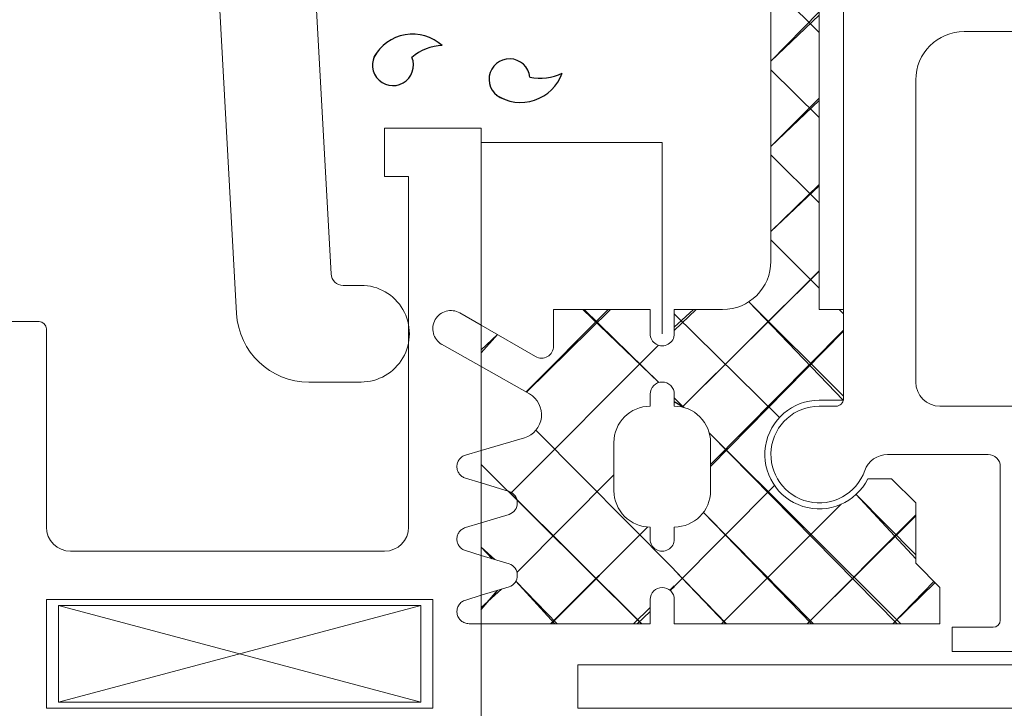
# Model space of a CAD drawing. Header units: inches. Extents: x -647532 to 3008597, y -136987 to 2557681.
# Tile 143 of 153: x 50072 to 50113, y 52522 to 52551. Entities that reach past the tile are written whole.
import ezdxf

# ---------------------------------------------------------------- set-up
doc = ezdxf.new("R2010")
doc.units = ezdxf.units.IN
doc.header["$MEASUREMENT"] = 0
doc.linetypes.add('BIAL-IT1I-KGD-001-IN-DWG-141 LEVEL 2 - OVERALL FIRE EXIT PLAN$0$HIDDEN', pattern=[9.524999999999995, 6.349999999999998, -3.174999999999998])
doc.layers.add('ARCH', color=8, linetype='Continuous')
doc.layers.add('YD-EXTERNAL 1', color=8, linetype='Continuous', lineweight=5)

# ---------------------------------------------------------------- blocks, each defined once
blk = doc.blocks.new('BIAL-IT1I-KGD-001-IN-DWG-141 LEVEL 2 - OVERALL FIRE EXIT PLAN$0$TYPE 2')
at = {"lineweight": -3, "ltscale": 1000}
h = blk.add_hatch(dxfattribs=at)
h.set_pattern_fill('ANSI37', color=256, scale=20, angle=-90.00000000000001, style=0)
h.set_pattern_definition([(315, (-27377983.44784665, 26829446.45019761), (1.767766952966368, 1.767766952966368), []), (44.99999999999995, (-27377983.44784665, 26829446.45019761), (-1.767766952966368, 1.767766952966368), [])])
edge = h.paths.add_edge_path()
edge.add_line((63.5001831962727, 124.5619116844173), (64.50018314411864, 124.5619116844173))
edge.add_ellipse((64.50018314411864, 125.0619116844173), major_axis=(0.3535533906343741, -0.3535533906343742), ratio=0.9999999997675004, start_angle=314.9999999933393, end_angle=494.9999999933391)
edge.add_line((64.50018314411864, 125.5619116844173), (67.00018314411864, 125.5619116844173))
edge.add_ellipse((67.00018314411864, 125.0619116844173), major_axis=(0.3535533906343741, -0.3535533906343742), ratio=0.9999999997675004, start_angle=134.9999999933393, end_angle=314.9999999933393)
edge.add_line((67.00018314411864, 124.5619116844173), (67.50018313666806, 124.5619116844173))
edge.add_ellipse((69.00018313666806, 124.5619116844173), major_axis=(1.060660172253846, 1.060660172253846), ratio=0.9999999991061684, start_angle=134.9999999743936, end_angle=225.0000000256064)
edge.add_line((69.00018313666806, 123.0619116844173), (71.00018313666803, 123.0619116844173))
edge.add_ellipse((71.00018313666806, 124.5619116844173), major_axis=(1.060660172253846, -1.060660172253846), ratio=0.999999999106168, start_angle=314.9999999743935, end_angle=405.0000000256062)
edge.add_line((72.50018313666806, 124.5619116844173), (73.00018314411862, 124.5619116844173))
edge.add_ellipse((73.00018314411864, 125.0619116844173), major_axis=(0.3535533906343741, -0.3535533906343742), ratio=0.9999999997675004, start_angle=314.9999999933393, end_angle=494.9999999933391)
edge.add_line((73.00018314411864, 125.5619116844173), (75.50018313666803, 125.5619116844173))
edge.add_ellipse((75.50018313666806, 125.0619116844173), major_axis=(0.3535533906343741, -0.3535533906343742), ratio=0.9999999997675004, start_angle=134.9999999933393, end_angle=314.9999999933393)
edge.add_line((75.50018313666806, 124.5619116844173), (76.50018313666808, 124.5619116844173))
edge.add_line((76.50018313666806, 124.5619116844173), (76.50018312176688, 120.5619116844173))
edge.add_line((76.5001831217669, 120.5619116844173), (74.98688907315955, 120.5619116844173))
edge.add_ellipse((74.98688907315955, 120.0619116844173), major_axis=(0.3535533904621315, -0.3535533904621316), ratio=1, start_angle=135, end_angle=255.0000000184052)
edge.add_line((74.55387637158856, 119.8119116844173), (75.85291448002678, 117.5619116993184))
edge.add_line((75.85291448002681, 117.5619116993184), (74.1431920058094, 117.5619116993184))
edge.add_line((74.1431920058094, 117.5619116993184), (73.02505196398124, 119.545249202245))
edge.add_ellipse((72.14896168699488, 119.0631021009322), major_axis=(0.7071067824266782, -0.7071067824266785), ratio=0.9999999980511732, start_angle=73.82572674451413, end_angle=209.2398824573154)
edge.add_line((71.18655439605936, 119.334712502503), (70.66745572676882, 117.5619116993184))
edge.add_line((70.66745572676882, 117.5619116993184), (69.3259736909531, 117.5619116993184))
edge.add_line((69.3259736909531, 117.5619116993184), (68.98239804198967, 118.6940810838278))
edge.add_ellipse((68.50018309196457, 118.5619117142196), major_axis=(0.3535533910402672, 0.3535533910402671), ratio=0.9999999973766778, start_angle=-29.67233578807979, end_angle=119.6723666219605)
edge.add_line((68.01796807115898, 118.6940808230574), (67.67439251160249, 117.5619116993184))
edge.add_line((67.67439251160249, 117.5619116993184), (66.32597370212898, 117.5619116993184))
edge.add_line((66.32597370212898, 117.5619116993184), (65.9823981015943, 118.6940809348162))
edge.add_ellipse((65.50018311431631, 118.561911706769), major_axis=(0.3535533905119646, 0.3535533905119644), ratio=0.999999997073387, start_angle=-29.67235256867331, end_angle=119.6723608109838)
edge.add_line((65.01796810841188, 118.6940808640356), (64.67439251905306, 117.5619116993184))
edge.add_line((64.67439251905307, 117.5619116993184), (63.5001831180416, 117.5619116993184))
edge.add_line((63.5001831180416, 117.5619116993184), (63.50018319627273, 124.5619116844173))
edge = h.paths.add_edge_path()
edge.add_line((63.5001831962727, 136.5619116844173), (65.0001831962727, 136.5619116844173))
edge.add_line((65.0001831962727, 136.5619116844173), (66.0001831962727, 135.5619116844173))
edge.add_line((66.0001831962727, 135.5619116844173), (68.5001831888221, 135.5619116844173))
edge.add_line((68.50018318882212, 135.5619116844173), (69.50018318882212, 134.5619116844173))
edge.add_line((69.50018318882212, 134.5619116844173), (69.50018318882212, 133.577283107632))
edge.add_ellipse((70.50018317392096, 131.5617186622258), major_axis=(1.590990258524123, -1.590990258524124), ratio=0.9999999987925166, start_angle=161.3877995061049, end_angle=405.0000000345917)
edge.add_line((72.75018317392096, 131.5617186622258), (72.75018317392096, 132.5617186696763))
edge.add_line((72.75018317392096, 132.5617186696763), (76.50018317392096, 132.5617186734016))
edge.add_line((76.50018317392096, 132.5617186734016), (76.50018317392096, 131.5617186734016))
edge.add_line((76.50018317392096, 131.5617186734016), (91.50018322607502, 131.5617186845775))
edge.add_ellipse((91.50018322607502, 130.0617186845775), major_axis=(1.060660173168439, -1.06066017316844), ratio=0.9999999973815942, start_angle=44.9999997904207, end_angle=134.9999999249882, ccw=False)
edge.add_line((93.00018322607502, 130.0617186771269), (93.0001832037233, 124.0617186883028))
edge.add_ellipse((94.00018320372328, 124.0617186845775), major_axis=(0.7071067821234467, 0.7071067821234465), ratio=0.9999999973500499, start_angle=134.9999999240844, end_angle=225.000000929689)
edge.add_line((94.00018321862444, 123.0617186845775), (94.00018323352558, 114.5617186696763))
edge.add_ellipse((94.0001832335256, 114.0617186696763), major_axis=(0.3535533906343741, -0.3535533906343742), ratio=0.9999999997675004, start_angle=134.9999999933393, end_angle=314.9999999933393)
edge.add_line((94.0001832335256, 113.5617186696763), (97.0001831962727, 113.5617186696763))
edge.add_ellipse((97.0001831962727, 115.5617186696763), major_axis=(1.414213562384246, -1.414213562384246), ratio=0.999999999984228, start_angle=314.9999999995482, end_angle=404.9999997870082)
edge.add_line((99.0001831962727, 115.5617186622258), (99.00018320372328, 117.5617187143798))
edge.add_line((99.00018320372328, 117.5617187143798), (97.00018320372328, 117.5617187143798))
edge.add_ellipse((97.00018320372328, 118.0617187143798), major_axis=(0.3535533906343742, 0.3535533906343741), ratio=0.9999999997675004, start_angle=45.000000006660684, end_angle=225.0000000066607, ccw=False)
edge.add_line((97.00018320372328, 118.5617187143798), (99.00018320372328, 118.5617187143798))
edge.add_line((99.00018320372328, 118.5617187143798), (99.00018320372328, 120.5617187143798))
edge.add_line((99.00018320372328, 120.5617187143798), (97.00018320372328, 120.5617187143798))
edge.add_ellipse((97.00018320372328, 121.0617187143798), major_axis=(0.3535533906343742, 0.3535533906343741), ratio=0.9999999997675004, start_angle=45.000000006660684, end_angle=225.0000000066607, ccw=False)
edge.add_line((97.00018320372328, 121.5617187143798), (99.00018320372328, 121.5617187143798))
edge.add_line((99.00018320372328, 121.5617187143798), (99.00018320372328, 122.5617187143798))
edge.add_ellipse((100.0001832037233, 122.5617187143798), major_axis=(0.7071067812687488, -0.7071067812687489), ratio=0.9999999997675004, start_angle=45.000000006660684, end_angle=225.0000000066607, ccw=False)
edge.add_line((101.0001832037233, 122.5617187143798), (101.0001832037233, 121.5617187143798))
edge.add_line((101.0001832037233, 121.5617187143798), (103.0001832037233, 121.5617187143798))
edge.add_ellipse((103.0001832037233, 121.0617187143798), major_axis=(0.3535533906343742, 0.3535533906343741), ratio=0.9999999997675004, start_angle=-134.9999999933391, end_angle=45.000000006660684, ccw=False)
edge.add_line((103.0001832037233, 120.5617187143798), (101.0001832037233, 120.5617187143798))
edge.add_line((101.0001832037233, 120.5617187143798), (101.0001832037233, 118.5617187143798))
edge.add_line((101.0001832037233, 118.5617187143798), (103.0001832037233, 118.5617187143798))
edge.add_ellipse((103.0001832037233, 118.0617187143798), major_axis=(0.3535533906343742, 0.3535533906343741), ratio=0.9999999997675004, start_angle=-134.9999999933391, end_angle=45.000000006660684, ccw=False)
edge.add_line((103.0001832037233, 117.5617187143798), (101.0001832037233, 117.5617187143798))
edge.add_line((101.0001832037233, 117.5617187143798), (101.0001832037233, 115.5617186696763))
edge.add_ellipse((103.0001832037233, 115.5617186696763), major_axis=(1.414213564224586, -1.414213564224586), ratio=0.9999999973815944, start_angle=225.0000000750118, end_angle=314.9999999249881)
edge.add_line((103.0001832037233, 113.5617186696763), (106.0001832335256, 113.5617186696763))
edge.add_ellipse((106.0001838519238, 114.0617186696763), major_axis=(0.3535533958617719, -0.353553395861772), ratio=0.999999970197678, start_angle=314.9999282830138, end_angle=495.0000734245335)
edge.add_line((106.0001832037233, 114.5617186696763), (106.0001831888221, 123.0617186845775))
edge.add_ellipse((106.0001832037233, 124.0617186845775), major_axis=(0.7071067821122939, 0.7071067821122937), ratio=0.9999999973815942, start_angle=224.9999992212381, end_angle=314.9999994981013)
edge.add_line((107.0001832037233, 124.0617186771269), (107.0001832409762, 130.0617186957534))
edge.add_ellipse((108.5001832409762, 130.0617186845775), major_axis=(1.060660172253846, -1.060660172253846), ratio=0.9999999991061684, start_angle=134.9999999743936, end_angle=224.9999995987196, ccw=False)
edge.add_line((108.5001832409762, 131.5617186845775), (123.5001832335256, 131.5617186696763))
edge.add_line((123.5001832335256, 131.5617186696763), (123.5001832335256, 132.5617186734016))
edge.add_line((123.5001832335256, 132.5617186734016), (127.2501832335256, 132.5617186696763))
edge.add_line((127.2501832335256, 132.5617186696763), (127.2501832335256, 131.5617186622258))
edge.add_ellipse((129.5001832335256, 131.5617186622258), major_axis=(1.590990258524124, 1.590990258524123), ratio=0.9999999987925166, start_angle=134.9999999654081, end_angle=378.612200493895)
edge.add_line((130.5001832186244, 133.577283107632), (130.5001832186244, 134.5619116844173))
edge.add_line((130.5001832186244, 134.5619116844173), (131.5001832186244, 135.5619116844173))
edge.add_line((131.5001832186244, 135.5619116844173), (134.0001832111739, 135.5619116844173))
edge.add_line((134.0001832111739, 135.5619116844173), (135.0001832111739, 136.5619116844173))
edge.add_line((135.0001832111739, 136.5619116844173), (136.5001832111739, 136.5619116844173))
edge.add_line((136.5001832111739, 136.5619116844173), (136.5001832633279, 125.5619116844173))
edge.add_line((136.5001832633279, 125.5619116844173), (135.5001832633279, 125.5619116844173))
edge.add_line((135.5001832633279, 125.5619116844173), (132.5001832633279, 125.5619116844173))
edge.add_ellipse((131.0001832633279, 125.5619116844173), major_axis=(1.060660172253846, 1.060660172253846), ratio=0.9999999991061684, start_angle=-45.00000002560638, end_angle=45.00000002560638)
edge.add_line((131.0001832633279, 127.0619116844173), (129.0001832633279, 127.0619116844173))
edge.add_ellipse((129.0001832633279, 125.5619116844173), major_axis=(1.060660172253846, -1.060660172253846), ratio=0.999999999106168, start_angle=134.9999999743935, end_angle=225.0000000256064)
edge.add_line((127.5001832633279, 125.5619116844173), (123.5001832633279, 125.5619116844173))
edge.add_line((123.5001832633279, 125.5619116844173), (123.5001832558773, 127.5618151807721))
edge.add_ellipse((121.5002797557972, 127.5618151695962), major_axis=(1.41414532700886, -1.414145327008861), ratio=0.999999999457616, start_angle=45.00000033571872, end_angle=134.999999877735)
edge.add_line((121.5002797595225, 129.5617186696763), (109.7072899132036, 129.5617186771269))
edge.add_line((109.7072899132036, 129.5617186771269), (109.3541500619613, 129.9148585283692))
edge.add_ellipse((108.9996314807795, 129.562272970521), major_axis=(0.002760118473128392, 0.4999925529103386), ratio=0.999999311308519, start_angle=-44.84036206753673, end_angle=134.7895539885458)
edge.add_line((108.6428428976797, 129.2119846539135), (108.6428266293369, 129.2119683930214))
edge.add_line((108.6428266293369, 129.2119683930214), (109.0001831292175, 128.8546118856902))
edge.add_line((109.0001831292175, 128.8546118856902), (109.0001832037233, 112.0919117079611))
edge.add_line((109.0001832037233, 112.0919117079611), (107.5001832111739, 110.5919117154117))
edge.add_line((107.5001832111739, 110.5919117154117), (103.0001832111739, 110.5919117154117))
edge.add_line((103.0001832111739, 110.5919117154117), (102.0001831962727, 111.5919117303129))
edge.add_line((102.0001831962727, 111.5919117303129), (98.00018322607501, 111.5919117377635))
edge.add_line((98.00018322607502, 111.5919117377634), (97.00018319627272, 110.5919117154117))
edge.add_line((97.0001831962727, 110.5919117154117), (92.5001831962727, 110.5919117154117))
edge.add_line((92.5001831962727, 110.5919117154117), (91.0001831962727, 112.0919117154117))
edge.add_line((91.0001831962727, 112.0919117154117), (91.0001832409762, 128.8546117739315))
edge.add_line((91.00018324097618, 128.8546117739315), (91.35753985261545, 129.2119683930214))
edge.add_line((91.35753985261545, 129.2119683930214), (91.3575235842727, 129.2119846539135))
edge.add_ellipse((91.00073500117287, 129.562272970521), major_axis=(0.002760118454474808, -0.4999925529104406), ratio=0.9999993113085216, start_angle=45.21044601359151, end_angle=224.8403620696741)
edge.add_line((90.6462164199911, 129.9148585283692), (90.29307656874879, 129.5617186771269))
edge.add_line((90.2930765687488, 129.5617186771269), (78.50008672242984, 129.5617186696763))
edge.add_ellipse((78.50008672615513, 127.5618151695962), major_axis=(1.414145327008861, 1.41414532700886), ratio=0.999999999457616, start_angle=45.00000012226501, end_angle=134.999999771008)
edge.add_line((76.50018322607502, 127.5618151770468), (76.50018321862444, 125.5619116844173))
edge.add_line((76.50018321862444, 125.5619116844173), (75.50018313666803, 125.5619116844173))
edge.add_line((75.50018313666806, 125.5619116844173), (72.50018314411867, 125.5619116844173))
edge.add_ellipse((71.00018314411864, 125.5619116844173), major_axis=(1.060660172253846, 1.060660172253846), ratio=0.9999999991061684, start_angle=-45.00000002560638, end_angle=45.00000002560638)
edge.add_line((71.00018314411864, 127.0619116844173), (69.00018314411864, 127.0619116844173))
edge.add_ellipse((69.00018314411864, 125.5619116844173), major_axis=(1.060660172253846, -1.060660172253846), ratio=0.999999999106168, start_angle=134.9999999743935, end_angle=225.0000000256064)
edge.add_line((67.50018314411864, 125.5619116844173), (67.00018314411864, 125.5619116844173))
edge.add_line((67.00018314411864, 125.5619116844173), (64.50018320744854, 125.5619116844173))
edge.add_line((64.50018320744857, 125.5619116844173), (63.50018314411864, 125.5619116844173))
edge.add_line((63.50018314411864, 125.5619116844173), (63.50018319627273, 136.5619116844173))
edge = h.paths.add_edge_path()
edge.add_line((123.5001832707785, 124.5619116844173), (124.5001832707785, 124.5619116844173))
edge.add_ellipse((124.5001832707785, 125.0619116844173), major_axis=(0.3535533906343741, -0.3535533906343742), ratio=0.9999999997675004, start_angle=314.9999999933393, end_angle=494.9999999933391)
edge.add_line((124.5001832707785, 125.5619116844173), (127.0001832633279, 125.5619116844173))
edge.add_ellipse((127.0001832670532, 125.061911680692), major_axis=(0.3535533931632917, -0.3535533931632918), ratio=0.9999999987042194, start_angle=135.0000003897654, end_angle=224.9906755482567)
edge.add_ellipse((127.0001832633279, 125.0619116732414), major_axis=(0.3535533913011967, 0.3535533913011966), ratio=0.9999999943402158, start_angle=134.9906744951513, end_angle=225.0000001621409)
edge.add_line((127.0001832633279, 124.5619116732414), (127.5001832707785, 124.5619116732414))
edge.add_ellipse((129.0001832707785, 124.5619116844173), major_axis=(1.060660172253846, 1.060660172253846), ratio=0.9999999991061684, start_angle=135.0000004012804, end_angle=225.0000000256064)
edge.add_line((129.0001832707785, 123.0619116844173), (131.0001832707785, 123.0619116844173))
edge.add_ellipse((131.0001832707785, 124.5619116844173), major_axis=(1.060660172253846, -1.060660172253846), ratio=0.999999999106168, start_angle=314.9999999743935, end_angle=405.0000000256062)
edge.add_line((132.5001832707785, 124.5619116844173), (133.0001832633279, 124.5619116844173))
edge.add_ellipse((133.0001832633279, 125.0619116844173), major_axis=(0.3535533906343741, -0.3535533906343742), ratio=0.9999999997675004, start_angle=314.9999999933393, end_angle=494.9999999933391)
edge.add_line((133.0001832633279, 125.5619116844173), (135.5001832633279, 125.5619116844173))
edge.add_ellipse((135.5001832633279, 125.0619116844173), major_axis=(0.3535533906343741, -0.3535533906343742), ratio=0.9999999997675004, start_angle=134.9999999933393, end_angle=314.9999999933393)
edge.add_line((135.5001832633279, 124.5619116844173), (136.5001832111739, 124.5619116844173))
edge.add_line((136.5001832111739, 124.5619116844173), (136.500183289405, 117.5619116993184))
edge.add_line((136.500183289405, 117.5619116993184), (135.3259738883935, 117.5619116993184))
edge.add_line((135.3259738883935, 117.5619116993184), (134.9823982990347, 118.6940808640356))
edge.add_ellipse((134.5001832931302, 118.561911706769), major_axis=(0.3535533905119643, -0.3535533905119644), ratio=0.999999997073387, start_angle=60.32763918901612, end_angle=209.6723525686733)
edge.add_line((134.0179683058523, 118.6940809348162), (133.6743927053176, 117.5619116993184))
edge.add_line((133.6743927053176, 117.5619116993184), (132.3259738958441, 117.5619116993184))
edge.add_line((132.3259738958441, 117.5619116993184), (131.9823983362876, 118.6940808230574))
edge.add_ellipse((131.500183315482, 118.5619117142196), major_axis=(0.3535533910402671, -0.3535533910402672), ratio=0.9999999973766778, start_angle=60.32763337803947, end_angle=209.6723357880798)
edge.add_line((131.0179683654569, 118.6940810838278), (130.6743927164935, 117.5619116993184))
edge.add_line((130.6743927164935, 117.5619116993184), (129.3329106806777, 117.5619116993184))
edge.add_line((129.3329106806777, 117.5619116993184), (128.8138120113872, 119.334712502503))
edge.add_ellipse((127.8514047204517, 119.0631021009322), major_axis=(0.7071067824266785, 0.7071067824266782), ratio=0.9999999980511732, start_angle=-29.23988245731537, end_angle=106.1742732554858)
edge.add_line((126.9753144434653, 119.545249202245), (125.8571744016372, 117.5619116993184))
edge.add_line((125.8571744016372, 117.5619116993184), (124.1474519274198, 117.5619116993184))
edge.add_line((124.1474519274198, 117.5619116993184), (125.446490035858, 119.8119116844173))
edge.add_ellipse((125.013477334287, 120.0619116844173), major_axis=(0.3535533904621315, -0.3535533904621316), ratio=1, start_angle=14.99999998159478, end_angle=135)
edge.add_line((125.013477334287, 120.5619116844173), (123.5001832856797, 120.5619116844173))
edge.add_line((123.5001832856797, 120.5619116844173), (123.5001832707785, 124.5619116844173))
h = blk.add_hatch(dxfattribs=at)
h.set_pattern_fill('ANSI37', color=256, scale=20, angle=-90.00000000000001, style=0)
h.set_pattern_definition([(315, (-27377983.44784666, 26829446.45019761), (1.767766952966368, 1.767766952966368), []), (44.99999999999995, (-27377983.44784666, 26829446.45019761), (-1.767766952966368, 1.767766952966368), [])])
edge = h.paths.add_edge_path()
edge.add_line((63.50018319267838, 124.5619116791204), (64.50018314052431, 124.5619116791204))
edge.add_ellipse((64.50018314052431, 125.0619116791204), major_axis=(0.3535533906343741, -0.3535533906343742), ratio=0.9999999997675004, start_angle=314.9999999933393, end_angle=494.9999999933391)
edge.add_line((64.50018314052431, 125.5619116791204), (67.00018314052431, 125.5619116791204))
edge.add_ellipse((67.00018314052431, 125.0619116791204), major_axis=(0.3535533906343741, -0.3535533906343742), ratio=0.9999999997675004, start_angle=134.9999999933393, end_angle=314.9999999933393)
edge.add_line((67.00018314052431, 124.5619116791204), (67.50018313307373, 124.5619116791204))
edge.add_ellipse((69.00018313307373, 124.5619116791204), major_axis=(1.060660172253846, 1.060660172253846), ratio=0.9999999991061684, start_angle=134.9999999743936, end_angle=225.0000000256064)
edge.add_line((69.00018313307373, 123.0619116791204), (71.0001831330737, 123.0619116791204))
edge.add_ellipse((71.00018313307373, 124.5619116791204), major_axis=(1.060660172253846, -1.060660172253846), ratio=0.999999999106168, start_angle=314.9999999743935, end_angle=405.0000000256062)
edge.add_line((72.50018313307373, 124.5619116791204), (73.0001831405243, 124.5619116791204))
edge.add_ellipse((73.00018314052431, 125.0619116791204), major_axis=(0.3535533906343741, -0.3535533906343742), ratio=0.9999999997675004, start_angle=314.9999999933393, end_angle=494.9999999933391)
edge.add_line((73.00018314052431, 125.5619116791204), (75.5001831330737, 125.5619116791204))
edge.add_ellipse((75.50018313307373, 125.0619116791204), major_axis=(0.3535533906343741, -0.3535533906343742), ratio=0.9999999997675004, start_angle=134.9999999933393, end_angle=314.9999999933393)
edge.add_line((75.50018313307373, 124.5619116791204), (76.50018313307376, 124.5619116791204))
edge.add_line((76.50018313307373, 124.5619116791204), (76.50018311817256, 120.5619116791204))
edge.add_line((76.50018311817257, 120.5619116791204), (74.98688906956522, 120.5619116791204))
edge.add_ellipse((74.98688906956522, 120.0619116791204), major_axis=(0.3535533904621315, -0.3535533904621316), ratio=1, start_angle=135, end_angle=255.0000000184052)
edge.add_line((74.55387636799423, 119.8119116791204), (75.85291447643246, 117.5619116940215))
edge.add_line((75.85291447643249, 117.5619116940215), (74.14319200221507, 117.5619116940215))
edge.add_line((74.14319200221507, 117.5619116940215), (73.02505196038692, 119.5452491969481))
edge.add_ellipse((72.14896168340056, 119.0631020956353), major_axis=(0.7071067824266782, -0.7071067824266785), ratio=0.9999999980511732, start_angle=73.82572674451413, end_angle=209.2398824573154)
edge.add_line((71.18655439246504, 119.3347124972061), (70.6674557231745, 117.5619116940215))
edge.add_line((70.6674557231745, 117.5619116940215), (69.32597368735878, 117.5619116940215))
edge.add_line((69.32597368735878, 117.5619116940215), (68.98239803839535, 118.6940810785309))
edge.add_ellipse((68.50018308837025, 118.5619117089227), major_axis=(0.3535533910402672, 0.3535533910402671), ratio=0.9999999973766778, start_angle=-29.67233578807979, end_angle=119.6723666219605)
edge.add_line((68.01796806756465, 118.6940808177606), (67.67439250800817, 117.5619116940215))
edge.add_line((67.67439250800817, 117.5619116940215), (66.32597369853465, 117.5619116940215))
edge.add_line((66.32597369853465, 117.5619116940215), (65.98239809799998, 118.6940809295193))
edge.add_ellipse((65.50018311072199, 118.5619117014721), major_axis=(0.3535533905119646, 0.3535533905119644), ratio=0.999999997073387, start_angle=-29.67235256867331, end_angle=119.6723608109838)
edge.add_line((65.01796810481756, 118.6940808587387), (64.67439251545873, 117.5619116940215))
edge.add_line((64.67439251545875, 117.5619116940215), (63.50018311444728, 117.5619116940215))
edge.add_line((63.50018311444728, 117.5619116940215), (63.50018319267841, 124.5619116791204))
edge = h.paths.add_edge_path()
edge.add_line((63.50018319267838, 136.5619116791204), (65.00018319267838, 136.5619116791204))
edge.add_line((65.00018319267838, 136.5619116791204), (66.00018319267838, 135.5619116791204))
edge.add_line((66.00018319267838, 135.5619116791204), (68.50018318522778, 135.5619116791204))
edge.add_line((68.5001831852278, 135.5619116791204), (69.5001831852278, 134.5619116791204))
edge.add_line((69.5001831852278, 134.5619116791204), (69.5001831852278, 133.5772831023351))
edge.add_ellipse((70.50018317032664, 131.5617186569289), major_axis=(1.590990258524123, -1.590990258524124), ratio=0.9999999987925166, start_angle=161.3877995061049, end_angle=405.0000000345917)
edge.add_line((72.75018317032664, 131.5617186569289), (72.75018317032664, 132.5617186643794))
edge.add_line((72.75018317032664, 132.5617186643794), (76.50018317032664, 132.5617186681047))
edge.add_line((76.50018317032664, 132.5617186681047), (76.50018317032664, 131.5617186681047))
edge.add_line((76.50018317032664, 131.5617186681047), (91.5001832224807, 131.5617186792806))
edge.add_ellipse((91.5001832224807, 130.0617186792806), major_axis=(1.060660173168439, -1.06066017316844), ratio=0.9999999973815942, start_angle=44.9999997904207, end_angle=134.9999999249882, ccw=False)
edge.add_line((93.0001832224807, 130.06171867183), (93.00018320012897, 124.0617186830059))
edge.add_ellipse((94.00018320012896, 124.0617186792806), major_axis=(0.7071067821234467, 0.7071067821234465), ratio=0.9999999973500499, start_angle=134.9999999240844, end_angle=225.000000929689)
edge.add_line((94.00018321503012, 123.0617186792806), (94.00018322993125, 114.5617186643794))
edge.add_ellipse((94.00018322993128, 114.0617186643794), major_axis=(0.3535533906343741, -0.3535533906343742), ratio=0.9999999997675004, start_angle=134.9999999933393, end_angle=314.9999999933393)
edge.add_line((94.00018322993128, 113.5617186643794), (97.00018319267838, 113.5617186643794))
edge.add_ellipse((97.00018319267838, 115.5617186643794), major_axis=(1.414213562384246, -1.414213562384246), ratio=0.999999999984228, start_angle=314.9999999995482, end_angle=404.9999997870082)
edge.add_line((99.00018319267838, 115.5617186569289), (99.00018320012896, 117.5617187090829))
edge.add_line((99.00018320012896, 117.5617187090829), (97.00018320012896, 117.5617187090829))
edge.add_ellipse((97.00018320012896, 118.0617187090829), major_axis=(0.3535533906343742, 0.3535533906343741), ratio=0.9999999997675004, start_angle=45.000000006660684, end_angle=225.0000000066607, ccw=False)
edge.add_line((97.00018320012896, 118.5617187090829), (99.00018320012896, 118.5617187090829))
edge.add_line((99.00018320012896, 118.5617187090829), (99.00018320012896, 120.5617187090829))
edge.add_line((99.00018320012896, 120.5617187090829), (97.00018320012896, 120.5617187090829))
edge.add_ellipse((97.00018320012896, 121.0617187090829), major_axis=(0.3535533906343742, 0.3535533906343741), ratio=0.9999999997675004, start_angle=45.000000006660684, end_angle=225.0000000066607, ccw=False)
edge.add_line((97.00018320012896, 121.5617187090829), (99.00018320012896, 121.5617187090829))
edge.add_line((99.00018320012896, 121.5617187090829), (99.00018320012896, 122.5617187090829))
edge.add_ellipse((100.000183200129, 122.5617187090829), major_axis=(0.7071067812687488, -0.7071067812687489), ratio=0.9999999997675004, start_angle=45.000000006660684, end_angle=225.0000000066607, ccw=False)
edge.add_line((101.000183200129, 122.5617187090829), (101.000183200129, 121.5617187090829))
edge.add_line((101.000183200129, 121.5617187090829), (103.000183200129, 121.5617187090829))
edge.add_ellipse((103.000183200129, 121.0617187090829), major_axis=(0.3535533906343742, 0.3535533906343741), ratio=0.9999999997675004, start_angle=-134.9999999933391, end_angle=45.000000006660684, ccw=False)
edge.add_line((103.000183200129, 120.5617187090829), (101.000183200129, 120.5617187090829))
edge.add_line((101.000183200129, 120.5617187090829), (101.000183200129, 118.5617187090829))
edge.add_line((101.000183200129, 118.5617187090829), (103.000183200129, 118.5617187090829))
edge.add_ellipse((103.000183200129, 118.0617187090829), major_axis=(0.3535533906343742, 0.3535533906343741), ratio=0.9999999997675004, start_angle=-134.9999999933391, end_angle=45.000000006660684, ccw=False)
edge.add_line((103.000183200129, 117.5617187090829), (101.000183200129, 117.5617187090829))
edge.add_line((101.000183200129, 117.5617187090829), (101.000183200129, 115.5617186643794))
edge.add_ellipse((103.000183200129, 115.5617186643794), major_axis=(1.414213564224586, -1.414213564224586), ratio=0.9999999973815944, start_angle=225.0000000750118, end_angle=314.9999999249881)
edge.add_line((103.000183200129, 113.5617186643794), (106.0001832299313, 113.5617186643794))
edge.add_ellipse((106.0001838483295, 114.0617186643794), major_axis=(0.3535533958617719, -0.353553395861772), ratio=0.999999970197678, start_angle=314.9999282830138, end_angle=495.0000734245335)
edge.add_line((106.000183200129, 114.5617186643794), (106.0001831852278, 123.0617186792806))
edge.add_ellipse((106.000183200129, 124.0617186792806), major_axis=(0.7071067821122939, 0.7071067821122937), ratio=0.9999999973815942, start_angle=224.9999992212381, end_angle=314.9999994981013)
edge.add_line((107.000183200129, 124.06171867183), (107.0001832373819, 130.0617186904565))
edge.add_ellipse((108.5001832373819, 130.0617186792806), major_axis=(1.060660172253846, -1.060660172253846), ratio=0.9999999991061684, start_angle=134.9999999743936, end_angle=224.9999995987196, ccw=False)
edge.add_line((108.5001832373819, 131.5617186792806), (123.5001832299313, 131.5617186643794))
edge.add_line((123.5001832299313, 131.5617186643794), (123.5001832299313, 132.5617186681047))
edge.add_line((123.5001832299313, 132.5617186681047), (127.2501832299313, 132.5617186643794))
edge.add_line((127.2501832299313, 132.5617186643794), (127.2501832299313, 131.5617186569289))
edge.add_ellipse((129.5001832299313, 131.5617186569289), major_axis=(1.590990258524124, 1.590990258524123), ratio=0.9999999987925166, start_angle=134.9999999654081, end_angle=378.612200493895)
edge.add_line((130.5001832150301, 133.5772831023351), (130.5001832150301, 134.5619116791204))
edge.add_line((130.5001832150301, 134.5619116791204), (131.5001832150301, 135.5619116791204))
edge.add_line((131.5001832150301, 135.5619116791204), (134.0001832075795, 135.5619116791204))
edge.add_line((134.0001832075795, 135.5619116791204), (135.0001832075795, 136.5619116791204))
edge.add_line((135.0001832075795, 136.5619116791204), (136.5001832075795, 136.5619116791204))
edge.add_line((136.5001832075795, 136.5619116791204), (136.5001832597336, 125.5619116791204))
edge.add_line((136.5001832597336, 125.5619116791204), (135.5001832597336, 125.5619116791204))
edge.add_line((135.5001832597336, 125.5619116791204), (132.5001832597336, 125.5619116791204))
edge.add_ellipse((131.0001832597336, 125.5619116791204), major_axis=(1.060660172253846, 1.060660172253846), ratio=0.9999999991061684, start_angle=-45.00000002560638, end_angle=45.00000002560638)
edge.add_line((131.0001832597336, 127.0619116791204), (129.0001832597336, 127.0619116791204))
edge.add_ellipse((129.0001832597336, 125.5619116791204), major_axis=(1.060660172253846, -1.060660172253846), ratio=0.999999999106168, start_angle=134.9999999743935, end_angle=225.0000000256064)
edge.add_line((127.5001832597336, 125.5619116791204), (123.5001832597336, 125.5619116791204))
edge.add_line((123.5001832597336, 125.5619116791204), (123.500183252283, 127.5618151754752))
edge.add_ellipse((121.5002797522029, 127.5618151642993), major_axis=(1.41414532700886, -1.414145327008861), ratio=0.999999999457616, start_angle=45.00000033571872, end_angle=134.999999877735)
edge.add_line((121.5002797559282, 129.5617186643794), (109.7072899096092, 129.56171867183))
edge.add_line((109.7072899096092, 129.56171867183), (109.3541500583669, 129.9148585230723))
edge.add_ellipse((108.9996314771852, 129.5622729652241), major_axis=(0.002760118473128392, 0.4999925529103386), ratio=0.999999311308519, start_angle=-44.84036206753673, end_angle=134.7895539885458)
edge.add_line((108.6428428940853, 129.2119846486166), (108.6428266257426, 129.2119683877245))
edge.add_line((108.6428266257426, 129.2119683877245), (109.0001831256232, 128.8546118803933))
edge.add_line((109.0001831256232, 128.8546118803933), (109.000183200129, 112.0919117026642))
edge.add_line((109.000183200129, 112.0919117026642), (107.5001832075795, 110.5919117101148))
edge.add_line((107.5001832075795, 110.5919117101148), (103.0001832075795, 110.5919117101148))
edge.add_line((103.0001832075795, 110.5919117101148), (102.0001831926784, 111.591911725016))
edge.add_line((102.0001831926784, 111.591911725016), (98.00018322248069, 111.5919117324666))
edge.add_line((98.0001832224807, 111.5919117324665), (97.00018319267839, 110.5919117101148))
edge.add_line((97.00018319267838, 110.5919117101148), (92.50018319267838, 110.5919117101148))
edge.add_line((92.50018319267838, 110.5919117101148), (91.00018319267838, 112.0919117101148))
edge.add_line((91.00018319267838, 112.0919117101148), (91.00018323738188, 128.8546117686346))
edge.add_line((91.00018323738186, 128.8546117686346), (91.35753984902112, 129.2119683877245))
edge.add_line((91.35753984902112, 129.2119683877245), (91.35752358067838, 129.2119846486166))
edge.add_ellipse((91.00073499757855, 129.5622729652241), major_axis=(0.002760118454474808, -0.4999925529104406), ratio=0.9999993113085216, start_angle=45.21044601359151, end_angle=224.8403620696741)
edge.add_line((90.64621641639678, 129.9148585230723), (90.29307656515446, 129.56171867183))
edge.add_line((90.29307656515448, 129.56171867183), (78.50008671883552, 129.5617186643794))
edge.add_ellipse((78.50008672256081, 127.5618151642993), major_axis=(1.414145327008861, 1.41414532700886), ratio=0.999999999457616, start_angle=45.00000012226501, end_angle=134.999999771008)
edge.add_line((76.5001832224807, 127.5618151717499), (76.50018321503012, 125.5619116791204))
edge.add_line((76.50018321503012, 125.5619116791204), (75.5001831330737, 125.5619116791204))
edge.add_line((75.50018313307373, 125.5619116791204), (72.50018314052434, 125.5619116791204))
edge.add_ellipse((71.00018314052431, 125.5619116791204), major_axis=(1.060660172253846, 1.060660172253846), ratio=0.9999999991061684, start_angle=-45.00000002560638, end_angle=45.00000002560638)
edge.add_line((71.00018314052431, 127.0619116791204), (69.00018314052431, 127.0619116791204))
edge.add_ellipse((69.00018314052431, 125.5619116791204), major_axis=(1.060660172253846, -1.060660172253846), ratio=0.999999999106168, start_angle=134.9999999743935, end_angle=225.0000000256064)
edge.add_line((67.50018314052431, 125.5619116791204), (67.00018314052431, 125.5619116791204))
edge.add_line((67.00018314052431, 125.5619116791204), (64.50018320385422, 125.5619116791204))
edge.add_line((64.50018320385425, 125.5619116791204), (63.50018314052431, 125.5619116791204))
edge.add_line((63.50018314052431, 125.5619116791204), (63.50018319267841, 136.5619116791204))
edge = h.paths.add_edge_path()
edge.add_line((123.5001832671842, 124.5619116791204), (124.5001832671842, 124.5619116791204))
edge.add_ellipse((124.5001832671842, 125.0619116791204), major_axis=(0.3535533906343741, -0.3535533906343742), ratio=0.9999999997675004, start_angle=314.9999999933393, end_angle=494.9999999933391)
edge.add_line((124.5001832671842, 125.5619116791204), (127.0001832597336, 125.5619116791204))
edge.add_ellipse((127.0001832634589, 125.0619116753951), major_axis=(0.3535533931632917, -0.3535533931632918), ratio=0.9999999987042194, start_angle=135.0000003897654, end_angle=224.9906755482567)
edge.add_ellipse((127.0001832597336, 125.0619116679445), major_axis=(0.3535533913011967, 0.3535533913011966), ratio=0.9999999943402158, start_angle=134.9906744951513, end_angle=225.0000001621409)
edge.add_line((127.0001832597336, 124.5619116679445), (127.5001832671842, 124.5619116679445))
edge.add_ellipse((129.0001832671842, 124.5619116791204), major_axis=(1.060660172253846, 1.060660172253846), ratio=0.9999999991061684, start_angle=135.0000004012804, end_angle=225.0000000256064)
edge.add_line((129.0001832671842, 123.0619116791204), (131.0001832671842, 123.0619116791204))
edge.add_ellipse((131.0001832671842, 124.5619116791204), major_axis=(1.060660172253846, -1.060660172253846), ratio=0.999999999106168, start_angle=314.9999999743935, end_angle=405.0000000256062)
edge.add_line((132.5001832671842, 124.5619116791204), (133.0001832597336, 124.5619116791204))
edge.add_ellipse((133.0001832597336, 125.0619116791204), major_axis=(0.3535533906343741, -0.3535533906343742), ratio=0.9999999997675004, start_angle=314.9999999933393, end_angle=494.9999999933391)
edge.add_line((133.0001832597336, 125.5619116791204), (135.5001832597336, 125.5619116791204))
edge.add_ellipse((135.5001832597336, 125.0619116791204), major_axis=(0.3535533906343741, -0.3535533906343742), ratio=0.9999999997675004, start_angle=134.9999999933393, end_angle=314.9999999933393)
edge.add_line((135.5001832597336, 124.5619116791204), (136.5001832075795, 124.5619116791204))
edge.add_line((136.5001832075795, 124.5619116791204), (136.5001832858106, 117.5619116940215))
edge.add_line((136.5001832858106, 117.5619116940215), (135.3259738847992, 117.5619116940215))
edge.add_line((135.3259738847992, 117.5619116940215), (134.9823982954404, 118.6940808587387))
edge.add_ellipse((134.5001832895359, 118.5619117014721), major_axis=(0.3535533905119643, -0.3535533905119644), ratio=0.999999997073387, start_angle=60.32763918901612, end_angle=209.6723525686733)
edge.add_line((134.0179683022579, 118.6940809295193), (133.6743927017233, 117.5619116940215))
edge.add_line((133.6743927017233, 117.5619116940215), (132.3259738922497, 117.5619116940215))
edge.add_line((132.3259738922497, 117.5619116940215), (131.9823983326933, 118.6940808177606))
edge.add_ellipse((131.5001833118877, 118.5619117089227), major_axis=(0.3535533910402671, -0.3535533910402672), ratio=0.9999999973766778, start_angle=60.32763337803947, end_angle=209.6723357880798)
edge.add_line((131.0179683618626, 118.6940810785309), (130.6743927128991, 117.5619116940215))
edge.add_line((130.6743927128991, 117.5619116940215), (129.3329106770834, 117.5619116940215))
edge.add_line((129.3329106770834, 117.5619116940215), (128.8138120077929, 119.3347124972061))
edge.add_ellipse((127.8514047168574, 119.0631020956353), major_axis=(0.7071067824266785, 0.7071067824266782), ratio=0.9999999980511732, start_angle=-29.23988245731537, end_angle=106.1742732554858)
edge.add_line((126.975314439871, 119.5452491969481), (125.8571743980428, 117.5619116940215))
edge.add_line((125.8571743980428, 117.5619116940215), (124.1474519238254, 117.5619116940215))
edge.add_line((124.1474519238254, 117.5619116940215), (125.4464900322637, 119.8119116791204))
edge.add_ellipse((125.0134773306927, 120.0619116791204), major_axis=(0.3535533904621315, -0.3535533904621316), ratio=1, start_angle=14.99999998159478, end_angle=135)
edge.add_line((125.0134773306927, 120.5619116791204), (123.5001832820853, 120.5619116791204))
edge.add_line((123.5001832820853, 120.5619116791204), (123.5001832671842, 124.5619116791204))
at = {"linetype": 'Continuous'}
for p, q in [((123.5001833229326, 125.5619116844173), (124.5001832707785, 125.5619116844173)), ((123.5001833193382, 125.5619116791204), (124.5001832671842, 125.5619116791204)), ((133.0001832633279, 125.5619116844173), (132.5001832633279, 125.5619116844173)), ((133.0001832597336, 125.5619116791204), (132.5001832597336, 125.5619116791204)), ((123.5001832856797, 120.5619116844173), (123.5001832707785, 124.5619116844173)), ((123.5001833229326, 124.5619116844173), (124.5001832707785, 124.5619116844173)), ((123.5001832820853, 120.5619116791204), (123.5001832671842, 124.5619116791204)), ((123.5001833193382, 124.5619116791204), (124.5001832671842, 124.5619116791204)), ((133.0001832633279, 124.5619116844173), (132.5001832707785, 124.5619116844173)), ((133.0001832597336, 124.5619116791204), (132.5001832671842, 124.5619116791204)), ((131.0001832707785, 123.0619116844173), (129.0001832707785, 123.0619116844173)), ((131.0001832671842, 123.0619116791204), (129.0001832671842, 123.0619116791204)), ((123.5001833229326, 120.5619116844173), (125.013477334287, 120.5619116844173)), ((123.5001833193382, 120.5619116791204), (125.0134773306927, 120.5619116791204)), ((124.1474519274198, 117.5619116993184), (125.446490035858, 119.8119116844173)), ((124.1474519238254, 117.5619116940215), (125.4464900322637, 119.8119116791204)), ((125.8571744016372, 117.5619116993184), (126.9853793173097, 119.5631021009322)), ((125.8571743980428, 117.5619116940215), (126.9853793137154, 119.5631020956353)), ((129.3329106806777, 117.5619116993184), (128.8083131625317, 119.3534918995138)), ((129.3329106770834, 117.5619116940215), (128.8083131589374, 119.3534918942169)), ((130.6743927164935, 117.5619116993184), (131.0258416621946, 118.7200256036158)), ((130.6743927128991, 117.5619116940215), (131.0258416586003, 118.7200255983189)), ((132.3259738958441, 117.5619116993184), (131.9745249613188, 118.7200256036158)), ((132.3259738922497, 117.5619116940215), (131.9745249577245, 118.7200255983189)), ((133.6743927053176, 117.5619116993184), (134.0258416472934, 118.7200256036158)), ((133.6743927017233, 117.5619116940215), (134.0258416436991, 118.7200255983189))]:
    blk.add_line(p, q, dxfattribs=at)
for p, q in [((116.587583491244, 125.0619116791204), (116.5875834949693, 117.5619116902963)), ((124.5001833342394, 125.0619116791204), (116.587583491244, 125.0619116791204)), ((127.5001832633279, 124.5619116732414), (127.0001832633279, 124.5619116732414)), ((127.5001832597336, 124.5619116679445), (127.0001832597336, 124.5619116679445)), ((135.3259738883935, 117.5619116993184), (134.9745249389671, 118.7200255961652)), ((135.3259738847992, 117.5619116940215), (134.9745249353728, 118.7200255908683)), ((135.7501832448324, 115.0619117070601), (139.7501832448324, 100.0619117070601)), ((139.7501832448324, 115.0619117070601), (135.7501832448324, 100.0619117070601)), ((139.7501832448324, 115.0619117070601), (135.7501832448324, 115.0619117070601)), ((135.7501832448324, 115.0619117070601), (135.7501832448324, 100.0619117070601)), ((139.7501832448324, 100.0619117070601), (139.7501832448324, 115.0619117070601)), ((122.5001832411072, 112.5920877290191), (122.5001832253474, 111.8488507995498)), ((126.5001832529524, 110.4298710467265), (126.5001833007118, 112.5920876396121)), ((122.0279182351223, 111.3496206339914), (108.4722985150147, 110.5965306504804)), ((108.5001831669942, 106.5919117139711), (123.6665933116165, 107.4344900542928)), ((135.7501832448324, 100.0619117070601), (139.7501832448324, 100.0619117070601))]:
    blk.add_line(p, q)
at = {"linetype": 'ByBlock'}
for p, q in [((142.0001832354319, 117.56171867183), (116.0001838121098, 117.5617186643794)), ((116.0001838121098, 117.5617186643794), (116.0001838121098, 113.5617186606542)), ((135.5001832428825, 99.56171869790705), (135.5001832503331, 115.56171867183)), ((135.5001832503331, 115.56171867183), (140.0001832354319, 115.56171867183)), ((140.0001832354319, 115.56171867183), (140.0001832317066, 99.56171869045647)), ((118.0001838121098, 113.5617186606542), (118.0001838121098, 114.5617186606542)), ((118.0001838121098, 114.5617186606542), (132.5001832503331, 114.56171867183)), ((116.0001838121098, 113.5617186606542), (118.0001838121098, 113.5617186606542)), ((133.5001832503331, 113.56171867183), (133.5001832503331, 100.5617186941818)), ((132.5001832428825, 99.56171869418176), (124.3001838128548, 99.56171869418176)), ((140.0001832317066, 99.56171869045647), (135.5001832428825, 99.56171869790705)), ((124.0001838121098, 99.2617186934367), (124.0001838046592, 97.86171868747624))]:
    blk.add_line(p, q, dxfattribs=at)
at = {"linetype": 'BIAL-IT1I-KGD-001-IN-DWG-141 LEVEL 2 - OVERALL FIRE EXIT PLAN$0$HIDDEN'}
for p, q in [((123.642186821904, 116.6867668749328), (124.1474519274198, 117.5619116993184)), ((123.6421868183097, 116.6867668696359), (124.1474519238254, 117.5619116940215)), ((124.9304546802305, 115.9181122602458), (125.8571744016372, 117.5619116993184)), ((124.9304546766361, 115.9181122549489), (125.8571743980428, 117.5619116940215)), ((129.5235609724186, 116.910812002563), (129.3329106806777, 117.5619116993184)), ((129.5235609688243, 116.9108119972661), (129.3329106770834, 117.5619116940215)), ((130.4768056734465, 116.910812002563), (130.6743927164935, 117.5619116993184)), ((130.4768056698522, 116.9108119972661), (130.6743927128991, 117.5619116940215)), ((132.5235609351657, 116.910812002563), (132.3259738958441, 117.5619116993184)), ((132.5235609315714, 116.9108119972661), (132.3259738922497, 117.5619116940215)), ((133.4768056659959, 116.910812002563), (133.6743927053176, 117.5619116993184)), ((133.4768056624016, 116.9108119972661), (133.6743927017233, 117.5619116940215)), ((135.5199702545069, 116.9226442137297), (135.3259738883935, 117.5619116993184)), ((135.5199702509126, 116.9226442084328), (135.3259738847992, 117.5619116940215))]:
    blk.add_line(p, q, dxfattribs=at)
at = {"linetype": 'ByBlock'}
for points in [[(112.0001832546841, 145.5617186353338), (112.0001832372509, 137.5617186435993, 0.4142135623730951), (114.0001832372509, 135.5617186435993), (126.5001832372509, 135.561718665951, 0.4142135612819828), (127.5001832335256, 136.561718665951), (127.5001832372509, 139.5617186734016, -0.4482795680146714)], [(137.6501832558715, 139.5617186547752), (137.6501832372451, 137.061718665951), (136.6501832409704, 137.061718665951), (136.6501832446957, 138.761718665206, 0.4142135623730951), (136.3501832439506, 139.061718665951), (130.0001832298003, 139.0617186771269, 0.4142135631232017), (129.5001832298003, 138.5617186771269), (129.5001832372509, 134.3901457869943, 0.3178372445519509), (130.166849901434, 133.4473367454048, -1.931953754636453), (127.5001832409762, 131.5618912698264), (127.5001832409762, 132.2617186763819, 0.4142135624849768), (127.2001832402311, 132.5617186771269), (108.0001832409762, 132.5617186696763, 0.4142135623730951)]]:
    blk.add_lwpolyline(points, format="xyb", dxfattribs=at)
blk.add_lwpolyline([(137.7001832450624, 214.0578710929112, -0.4142135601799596), (138.2001832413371, 213.5578710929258), (138.2001832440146, 143.561911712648, -0.4142135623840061), (137.9001832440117, 143.2619117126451), (127.8001832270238, 143.2619117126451, 0.4142135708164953), (127.5001832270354, 142.9619117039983), (127.500183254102, 142.0230230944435, 0.2679491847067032), (127.6501832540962, 141.7632154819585), (128.7501832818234, 141.1281301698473, 0.4142135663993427), (129.4331959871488, 141.3111428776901), (129.7223149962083, 141.8119117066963, -0.2679491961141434), (130.1553277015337, 142.061911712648), (137.9001832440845, 142.061911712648, -0.4142135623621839), (138.2001832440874, 141.7619117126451), (138.2001832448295, 121.5619117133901), (140.0001832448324, 121.5619117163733), (140.0001832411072, 219.5617186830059), (138.4001832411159, 219.5617186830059), (137.8572989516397, 216.2681651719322, -0.8628696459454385), (135.9001832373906, 216.5578710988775, 0.9999999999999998), (134.4001832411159, 216.5578710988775, 0.4142135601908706), (136.9001832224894, 214.0578710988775)], format="xyb", close=True, dxfattribs=at)
at = {"linetype": 'Continuous'}
for points in [[(136.500183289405, 117.5619116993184), (136.5001832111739, 124.5619116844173), (135.5001832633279, 124.5619116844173, -0.9999999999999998), (135.5001832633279, 125.5619116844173), (136.5001832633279, 125.5619116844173), (136.5001832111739, 136.5619116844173), (135.0001832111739, 136.5619116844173), (134.0001832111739, 135.5619116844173), (131.5001832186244, 135.5619116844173), (130.5001832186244, 134.5619116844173), (130.5001832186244, 133.577283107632, -1.796870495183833), (127.2501832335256, 131.5617186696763), (127.2501832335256, 132.5617186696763), (123.5001832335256, 132.5617186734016), (123.5001832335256, 131.5617186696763), (108.5001832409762, 131.5617186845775)], [(136.5001832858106, 117.5619116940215), (136.5001832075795, 124.5619116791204), (135.5001832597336, 124.5619116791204, -0.9999999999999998), (135.5001832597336, 125.5619116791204), (136.5001832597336, 125.5619116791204), (136.5001832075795, 136.5619116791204), (135.0001832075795, 136.5619116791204), (134.0001832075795, 135.5619116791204), (131.5001832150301, 135.5619116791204), (130.5001832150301, 134.5619116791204), (130.5001832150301, 133.5772831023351, -1.796870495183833), (127.2501832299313, 131.5617186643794), (127.2501832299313, 132.5617186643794), (123.5001832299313, 132.5617186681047), (123.5001832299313, 131.5617186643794), (108.5001832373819, 131.5617186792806)], [(123.5001832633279, 125.5619116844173), (123.5001832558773, 127.5619116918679, 0.414213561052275), (121.5001832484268, 129.5617186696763), (109.7072899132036, 129.5617186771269)], [(123.5001832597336, 125.5619116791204), (123.500183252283, 127.561911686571, 0.414213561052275), (121.5001832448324, 129.5617186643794), (109.7072899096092, 129.56171867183)], [(132.5001832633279, 125.5619116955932, 0.4142135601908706), (131.0001832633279, 127.0619116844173), (129.0001832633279, 127.0619116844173, 0.4142135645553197), (127.5001832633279, 125.5619116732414), (127.0000775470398, 125.5619116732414)], [(132.5001832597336, 125.5619116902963, 0.4142135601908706), (131.0001832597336, 127.0619116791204), (129.0001832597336, 127.0619116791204, 0.4142135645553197), (127.5001832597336, 125.5619116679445), (127.0000775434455, 125.5619116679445)]]:
    blk.add_lwpolyline(points, format="xyb", dxfattribs=at)
at = {"linetype": 'BIAL-IT1I-KGD-001-IN-DWG-141 LEVEL 2 - OVERALL FIRE EXIT PLAN$0$HIDDEN'}
for points in [[(136.5001832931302, 117.0618154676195), (136.500183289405, 117.5619116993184)], [(136.5001832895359, 117.0618154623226), (136.5001832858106, 117.5619116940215)]]:
    blk.add_lwpolyline(points, dxfattribs=at)
for points in [[(136.5001832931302, 117.0619117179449, -0.8679639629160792), (135.5199702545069, 116.9226442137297)], [(136.5001832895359, 117.061911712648, -0.8679639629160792), (135.5199702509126, 116.9226442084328)]]:
    blk.add_lwpolyline(points, format="xyb", dxfattribs=at)
at = {"linetype": 'Continuous'}
for centre, radius, start, end in [((124.5001832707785, 125.0619116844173), 0.5, 270, 90), ((124.5001832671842, 125.0619116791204), 0.5, 270, 90), ((133.0001832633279, 125.0619116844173), 0.5, 270, 90), ((133.0001832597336, 125.0619116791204), 0.5, 270, 90), ((129.0001832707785, 124.5619116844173), 1.5, 180.0000004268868, 270), ((129.0001832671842, 124.5619116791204), 1.5, 180.0000004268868, 270), ((131.0001832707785, 124.5619116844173), 1.5, 270, 4.268868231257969e-07), ((131.0001832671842, 124.5619116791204), 1.5, 270, 4.268868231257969e-07), ((125.013477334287, 120.0619116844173), 0.5, 329.9999999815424, 90), ((125.0134773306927, 120.0619116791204), 0.5, 329.9999999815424, 90), ((127.8514047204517, 119.0631021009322), 1, 16.88129411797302, 149.9999999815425), ((127.8514047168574, 119.0631020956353), 1, 16.88129411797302, 149.9999999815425), ((131.500183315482, 118.5619117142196), 0.5, 18.43494916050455, 161.5650508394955), ((131.5001833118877, 118.5619117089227), 0.5, 18.43494916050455, 161.5650508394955), ((134.5001832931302, 118.561911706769), 0.4999999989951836, 18.43494956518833, 161.5650504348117), ((134.5001832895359, 118.5619117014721), 0.4999999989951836, 18.43494956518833, 161.5650504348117)]:
    blk.add_arc(centre, radius, start, end, dxfattribs=at)
for centre, radius, start, end in [((127.0001832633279, 125.0619116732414), 0.5, 90, 270), ((127.0001832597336, 125.0619116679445), 0.5, 90, 270), ((124.5001832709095, 112.5920876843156), 2.000000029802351, 359.9999987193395, 179.9999987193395), ((122.0001832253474, 111.8488508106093), 0.5000000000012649, 273.1798301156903, 359.9999987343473), ((123.5001832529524, 110.4298711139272), 2.999999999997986, 273.1798301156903, 359.9999987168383)]:
    blk.add_arc(centre, radius, start, end)
at = {"lineweight": -3, "ltscale": 1000}
for centre, radius, start, end in [((113.1107029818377, 119.2025890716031), 1.820118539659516, 326.2804407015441, 70.494732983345), ((111.883768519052, 120.0120083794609), 2.046278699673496, 347.8466926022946, 26.28741218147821), ((113.1107029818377, 119.2025890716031), 1.820118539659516, 326.2804407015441, 70.494732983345), ((111.883768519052, 120.0120083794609), 2.046278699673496, 347.8466926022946, 26.28741218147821), ((113.9747808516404, 118.7376464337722), 0.8484134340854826, 96.12984390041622, 343.4418750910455), ((113.9747808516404, 118.7376464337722), 0.8484134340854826, 96.12984390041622, 343.4418750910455), ((113.9262027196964, 114.7284864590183), 1.820118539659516, 137.7225909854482, 241.9368833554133), ((113.9262027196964, 114.7284864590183), 1.820118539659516, 137.7225909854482, 241.9368833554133), ((114.6246215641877, 116.0218305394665), 2.046278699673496, 181.9299117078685, 220.3706313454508), ((114.6246215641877, 116.0218305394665), 2.046278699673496, 181.9299117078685, 220.3706313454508), ((113.3846442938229, 113.9102464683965), 0.8484134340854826, 224.7754487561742, 112.0874800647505), ((113.3846442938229, 113.9102464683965), 0.8484134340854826, 224.7754487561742, 112.0874800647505)]:
    blk.add_arc(centre, radius, start, end, dxfattribs=at)
at = {"linetype": 'BIAL-IT1I-KGD-001-IN-DWG-141 LEVEL 2 - OVERALL FIRE EXIT PLAN$0$HIDDEN'}
for centre, radius, start, end in [((124.2917058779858, 116.3117668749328), 0.75, 149.9999999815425, 329.9999999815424), ((124.2917058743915, 116.3117668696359), 0.75, 149.9999999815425, 329.9999999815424), ((130.0001833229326, 117.0619117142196), 0.5, 197.5897535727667, 342.4102464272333), ((130.0001833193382, 117.0619117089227), 0.5, 197.5897535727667, 342.4102464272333), ((133.0001833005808, 117.0619117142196), 0.5, 197.5897535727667, 342.4102464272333), ((133.0001832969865, 117.0619117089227), 0.5, 197.5897535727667, 342.4102464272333)]:
    blk.add_arc(centre, radius, start, end, dxfattribs=at)
at = {"linetype": 'ByBlock'}
for centre, radius, start, end in [((132.5001832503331, 113.56171867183), 1, 0, 90), ((132.5001832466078, 100.5617186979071), 1.000000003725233, 269.9999997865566, 359.9999997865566), ((124.3001838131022, 99.26171869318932), 0.3000000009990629, 90.00000004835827, 179.9999999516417)]:
    blk.add_arc(centre, radius, start, end, dxfattribs=at)
blk = doc.blocks.new('ARCH')
at = {"layer": 'YD-EXTERNAL 1', "rotation": 269.9999999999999}
blk.add_blockref('BIAL-IT1I-KGD-001-IN-DWG-141 LEVEL 2 - OVERALL FIRE EXIT PLAN$0$TYPE 2', (49974.04418106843, 52662.36308574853), dxfattribs=at)

msp = doc.modelspace()

# ---------------------------------------------------------------- block references
at = {"layer": 'ARCH'}
msp.add_blockref('ARCH', (0, 0), dxfattribs=at)

doc.saveas('drawing.dxf')
